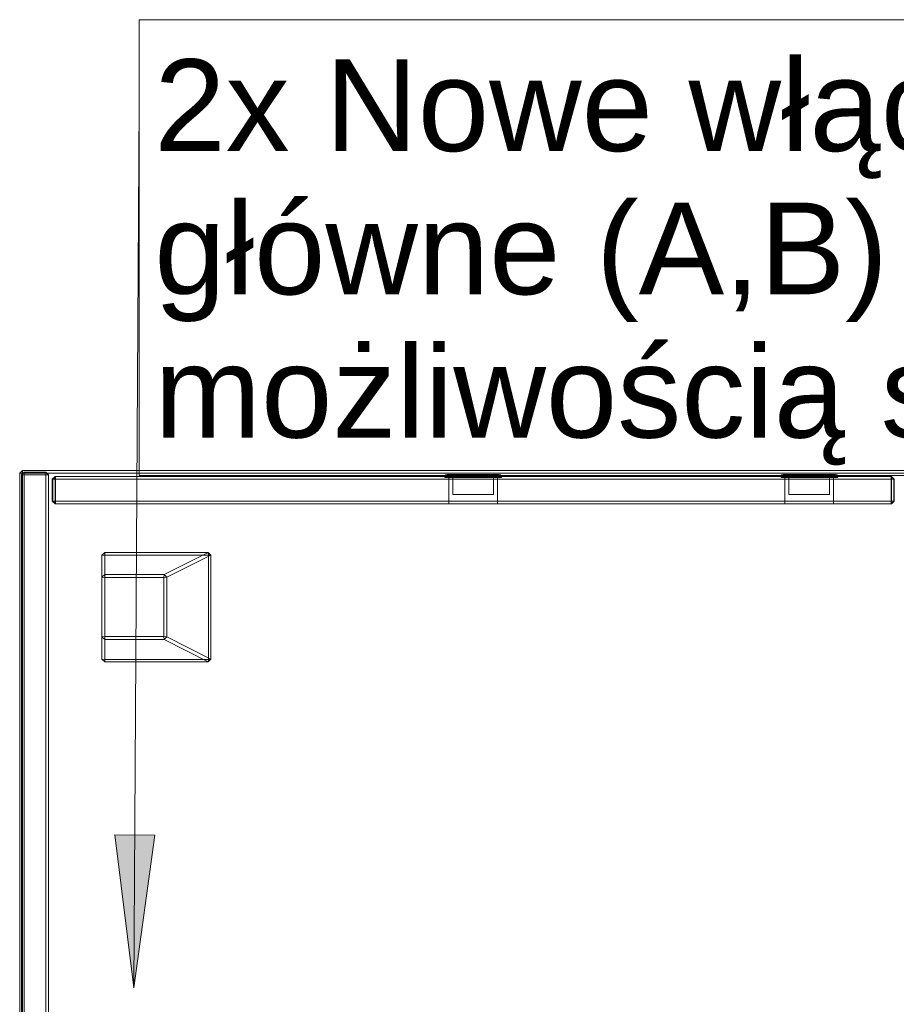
# Model space of a CAD drawing. Header units: centimetres. Extents: x -1109 to 217, y 2044 to 2913.
# Tile 14 of 36: x -670 to -619, y 2372 to 2430. Entities that reach past the tile are written whole.
import ezdxf

# ---------------------------------------------------------------- set-up
doc = ezdxf.new("R2010")
doc.units = ezdxf.units.CM
for name, color, linetype, lineweight in [('Modele ogólne-1', 9, 'Continuous', 18), ('Notatki tekstowe', 130, 'Continuous', 9), ('Notatki tekstowe-1', 7, 'Continuous', 9)]:
    doc.layers.add(name, color=color, linetype=linetype, lineweight=lineweight)
doc.styles.add('Arial', font='arial.ttf', dxfattribs={"height": 5.4})

# ---------------------------------------------------------------- blocks, each defined once
blk = doc.blocks.new('regał_VOX_concept - regał_VOX_concept-886835-Wytyczne elektryczne')
at = {"layer": 'Modele ogólne-1'}
for p, q in [((49.9, 26.655), (49.9, -27.925)), ((49.9, -9.919), (49.9, 26.655)), ((49.9, 26.655), (49.9, -27.925)), ((50.06, 26.655), (50.06, -27.925)), ((50.06, -27.925), (50.06, 26.655)), ((51.34, -27.925), (51.34, 26.655)), ((51.34, -27.925), (51.34, 26.655)), ((51.44, 26.655), (51.44, -28.025)), ((51.44, -28.025), (51.44, 26.655)), ((51.44, -28.025), (51.44, 26.655)), ((51.44, 26.655), (51.44, -28.025)), ((51.5, -27.925), (51.5, 26.655)), ((51.5, -27.925), (51.5, 26.655)), ((51.6, 26.655), (51.6, -28.025)), ((51.6, -28.025), (51.6, 26.655)), ((51.6, 26.655), (51.6, -28.025)), ((51.6, 26.655), (51.6, -28.025)), ((51.5, 8.65), (51.5, -27.925)), ((49.9, -9.919), (49.9, -27.925)), ((40.344, -17.074), (40.506, -16.914)), ((40.506, -16.914), (40.344, -17.074)), ((40.481, -17.061), (40.344, -17.074)), ((40.344, -17.074), (40.481, -17.061)), ((42.932, -18.397), (40.344, -17.074)), ((40.344, -23.195), (40.344, -17.074)), ((42.932, -18.397), (40.344, -17.074)), ((40.344, -17.074), (40.344, -23.195)), ((40.481, -17.061), (40.506, -16.914)), ((40.506, -16.914), (40.481, -17.061)), ((46.596, -17.061), (40.481, -17.061)), ((40.481, -23.208), (40.481, -17.061)), ((40.481, -23.208), (40.481, -17.061)), ((40.481, -17.061), (46.596, -17.061)), ((43.094, -18.236), (40.506, -16.914)), ((40.506, -16.914), (46.596, -16.914)), ((46.596, -16.914), (40.506, -16.914)), ((43.094, -18.236), (40.506, -16.914)), ((46.596, -17.061), (46.596, -16.914)), ((46.596, -16.914), (46.756, -17.074)), ((46.756, -17.074), (46.596, -16.914)), ((46.596, -18.236), (46.596, -16.914)), ((46.596, -16.914), (46.596, -17.061)), ((46.596, -18.236), (46.596, -16.914)), ((46.596, -17.061), (46.756, -17.074)), ((46.756, -17.074), (46.596, -17.061)), ((46.596, -17.061), (46.596, -23.208)), ((46.596, -23.208), (46.596, -17.061)), ((46.756, -18.397), (46.756, -17.074)), ((46.756, -17.074), (46.756, -23.195)), ((46.756, -23.195), (46.756, -17.074)), ((46.756, -18.397), (46.756, -17.074)), ((43.094, -18.236), (42.932, -18.397)), ((43.094, -18.236), (42.932, -18.397)), ((42.932, -18.397), (43.116, -18.409)), ((42.932, -18.397), (42.932, -21.9)), ((42.932, -18.397), (43.116, -18.409)), ((42.932, -18.397), (42.932, -21.9)), ((43.094, -18.236), (43.116, -18.409)), ((46.596, -18.236), (43.094, -18.236)), ((43.094, -18.236), (43.116, -18.409)), ((46.596, -18.236), (43.094, -18.236)), ((43.116, -18.409), (43.116, -21.889)), ((43.116, -18.409), (46.596, -18.409)), ((46.596, -18.409), (43.116, -18.409)), ((43.116, -18.409), (43.116, -21.889)), ((46.596, -18.236), (46.596, -18.409)), ((46.596, -18.236), (46.756, -18.397)), ((46.756, -18.397), (46.596, -18.236)), ((46.596, -18.236), (46.596, -18.409)), ((46.596, -18.409), (46.756, -18.397)), ((46.756, -18.397), (46.596, -18.409)), ((46.596, -21.889), (46.596, -18.409)), ((46.596, -18.409), (46.596, -21.889)), ((46.756, -21.9), (46.756, -18.397)), ((46.756, -21.9), (46.756, -18.397)), ((42.932, -21.9), (40.344, -23.195)), ((42.932, -21.9), (40.344, -23.195)), ((42.932, -21.9), (43.116, -21.889)), ((42.932, -21.9), (43.116, -21.889)), ((42.932, -21.9), (43.094, -22.06)), ((42.932, -21.9), (43.094, -22.06)), ((43.094, -22.06), (43.116, -21.889)), ((43.094, -22.06), (43.116, -21.889)), ((43.116, -21.889), (46.596, -21.889)), ((46.596, -21.889), (43.116, -21.889)), ((46.756, -21.9), (46.596, -21.889)), ((46.596, -21.889), (46.596, -22.06)), ((46.596, -22.06), (46.596, -21.889)), ((46.756, -21.9), (46.596, -21.889)), ((46.756, -21.9), (46.596, -22.06)), ((46.756, -21.9), (46.596, -22.06)), ((46.756, -23.195), (46.756, -21.9)), ((46.756, -21.9), (46.756, -23.195)), ((43.094, -22.06), (40.506, -23.356)), ((43.094, -22.06), (40.506, -23.356)), ((43.094, -22.06), (46.596, -22.06)), ((43.094, -22.06), (46.596, -22.06)), ((46.596, -23.356), (46.596, -22.06)), ((46.596, -22.06), (46.596, -23.356)), ((40.481, -23.208), (40.344, -23.195)), ((40.506, -23.356), (40.344, -23.195)), ((40.344, -23.195), (40.506, -23.356)), ((40.344, -23.195), (40.481, -23.208)), ((40.481, -23.208), (40.506, -23.356)), ((40.506, -23.356), (40.481, -23.208)), ((46.596, -23.208), (40.481, -23.208)), ((40.481, -23.208), (46.596, -23.208)), ((46.596, -23.356), (40.506, -23.356)), ((40.506, -23.356), (46.596, -23.356)), ((46.596, -23.208), (46.756, -23.195)), ((46.756, -23.195), (46.596, -23.356)), ((46.756, -23.195), (46.596, -23.356)), ((46.756, -23.195), (46.596, -23.208)), ((46.596, -23.208), (46.596, -23.356)), ((46.596, -23.356), (46.596, -23.208)), ((0.282, -26.223), (0.122, -26.383)), ((0.282, -26.223), (0.122, -26.383)), ((0.281, -26.223), (0.122, -26.383)), ((0.281, -26.223), (0.122, -26.383)), ((0.281, -26.223), (0.122, -26.383)), ((0.281, -26.223), (0.122, -26.383)), ((0.122, -26.383), (0.282, -26.223)), ((0.281, -26.223), (0.122, -26.383)), ((0.175, -26.33), (0.122, -26.383)), ((0.122, -26.383), (0.122, -27.663)), ((0.122, -26.383), (0.282, -26.383)), ((0.122, -27.663), (0.122, -26.383)), ((0.122, -26.81), (0.122, -26.383)), ((0.122, -26.383), (0.282, -26.383)), ((0.15, -26.383), (0.31, -26.223)), ((0.15, -26.383), (0.31, -26.223)), ((0.15, -26.383), (0.31, -26.223)), ((0.15, -26.383), (0.31, -26.223)), ((0.15, -26.383), (0.31, -26.223)), ((0.31, -26.223), (0.15, -26.383)), ((0.15, -26.383), (0.31, -26.223)), ((0.31, -26.223), (0.15, -26.383)), ((0.31, -26.383), (0.15, -26.383)), ((0.15, -26.383), (0.15, -27.663)), ((0.15, -26.383), (0.31, -26.383)), ((0.15, -26.383), (0.15, -27.663)), ((0.15, -27.663), (0.15, -26.383)), ((0.15, -27.663), (0.15, -26.383)), ((0.31, -26.383), (0.15, -26.383)), ((0.15, -26.383), (0.15, -27.663)), ((0.15, -26.383), (0.31, -26.383)), ((0.15, -26.383), (0.15, -27.663)), ((0.15, -27.663), (0.15, -26.383)), ((0.15, -27.663), (0.15, -26.383)), ((0.15, -26.383), (0.31, -26.383)), ((0.31, -26.383), (0.15, -26.383)), ((0.15, -26.383), (0.31, -26.383)), ((0.31, -26.383), (0.15, -26.383)), ((0.282, -26.223), (0.175, -26.33)), ((0.281, -26.223), (0.281, -26.223)), ((0.281, -26.223), (0.281, -26.223)), ((4.056, -26.223), (0.282, -26.223)), ((0.282, -26.223), (0.282, -26.383)), ((4.056, -26.223), (0.282, -26.223)), ((2.786, -26.223), (0.282, -26.223)), ((0.282, -26.223), (0.282, -26.383)), ((4.055, -26.383), (0.282, -26.383)), ((0.282, -26.383), (0.282, -27.663)), ((4.055, -26.383), (0.282, -26.383)), ((0.282, -27.663), (0.282, -26.383)), ((23.899, -26.223), (0.31, -26.223)), ((23.902, -26.223), (0.31, -26.223)), ((0.31, -26.383), (0.31, -26.223)), ((0.31, -26.223), (0.31, -26.383)), ((23.899, -26.223), (0.31, -26.223)), ((23.902, -26.223), (0.31, -26.223)), ((23.899, -26.223), (0.31, -26.223)), ((23.902, -26.223), (0.31, -26.223)), ((0.31, -26.383), (0.31, -26.223)), ((0.31, -26.223), (0.31, -26.383)), ((23.899, -26.223), (0.31, -26.223)), ((23.902, -26.223), (0.31, -26.223)), ((0.31, -26.223), (0.31, -26.383)), ((0.31, -26.383), (0.31, -26.223)), ((0.31, -26.223), (0.31, -26.383)), ((0.31, -26.383), (0.31, -26.223)), ((23.9, -26.383), (0.31, -26.383)), ((23.9, -26.383), (0.31, -26.383)), ((0.31, -26.383), (0.31, -27.663)), ((0.31, -26.383), (0.31, -27.663)), ((23.9, -26.383), (0.31, -26.383)), ((23.9, -26.383), (0.31, -26.383)), ((0.31, -26.383), (0.31, -27.663)), ((0.31, -27.663), (0.31, -26.383)), ((23.9, -26.383), (0.31, -26.383)), ((23.9, -26.383), (0.31, -26.383)), ((0.31, -26.383), (0.31, -27.663)), ((0.31, -26.383), (0.31, -27.663)), ((23.9, -26.383), (0.31, -26.383)), ((23.9, -26.383), (0.31, -26.383)), ((0.31, -26.383), (0.31, -27.663)), ((0.31, -27.663), (0.31, -26.383)), ((4.045, -26.223), (2.786, -26.223)), ((3.84, -26.223), (3.692, -26.223)), ((3.692, -26.223), (3.762, -26.223)), ((3.692, -26.223), (3.84, -26.223)), ((3.692, -26.223), (3.762, -26.223)), ((3.692, -27.023), (3.692, -26.223)), ((3.762, -26.223), (4.04, -26.223)), ((4.04, -26.223), (3.762, -26.223)), ((3.84, -26.223), (4.184, -26.223)), ((4.184, -26.223), (3.84, -26.223)), ((4.483, -26.223), (4.04, -26.223)), ((4.04, -26.223), (4.483, -26.223)), ((4.341, -26.223), (4.045, -26.223)), ((4.555, -26.383), (4.055, -26.383)), ((4.055, -26.383), (4.555, -26.383)), ((4.556, -26.223), (4.056, -26.223)), ((4.556, -26.223), (4.056, -26.223)), ((4.671, -26.223), (4.184, -26.223)), ((4.671, -26.223), (4.184, -26.223)), ((4.341, -26.223), (4.507, -26.223)), ((5.024, -26.223), (4.483, -26.223)), ((5.024, -26.223), (4.483, -26.223)), ((4.869, -26.223), (4.507, -26.223)), ((5.055, -26.383), (4.555, -26.383)), ((5.055, -26.383), (4.555, -26.383)), ((5.056, -26.223), (4.556, -26.223)), ((5.056, -26.223), (4.556, -26.223)), ((5.228, -26.223), (4.671, -26.223)), ((5.228, -26.223), (4.671, -26.223)), ((5.034, -26.223), (4.869, -26.223)), ((5.58, -26.223), (5.024, -26.223)), ((5.024, -26.223), (5.58, -26.223)), ((5.199, -26.223), (5.034, -26.223)), ((5.055, -26.383), (5.555, -26.383)), ((5.055, -26.383), (5.555, -26.383)), ((5.056, -26.223), (5.556, -26.223)), ((5.056, -26.223), (5.556, -26.223)), ((5.572, -26.223), (5.199, -26.223)), ((5.228, -26.223), (5.769, -26.223)), ((5.228, -26.223), (5.769, -26.223)), ((5.555, -26.383), (6.055, -26.383)), ((5.555, -26.383), (6.055, -26.383)), ((5.556, -26.223), (6.056, -26.223)), ((5.556, -26.223), (6.056, -26.223)), ((5.737, -26.223), (5.572, -26.223)), ((5.58, -26.223), (6.068, -26.223)), ((5.58, -26.223), (6.068, -26.223)), ((6.063, -26.223), (5.737, -26.223)), ((5.769, -26.223), (6.212, -26.223)), ((6.212, -26.223), (5.769, -26.223)), ((6.055, -26.383), (49.519, -26.383)), ((6.055, -26.383), (49.519, -26.383)), ((6.056, -26.223), (49.519, -26.223)), ((6.056, -26.223), (49.519, -26.223)), ((6.063, -26.223), (20.522, -26.223)), ((6.412, -26.223), (6.068, -26.223)), ((6.068, -26.223), (6.412, -26.223)), ((6.49, -26.223), (6.212, -26.223)), ((6.49, -26.223), (6.212, -26.223)), ((6.412, -26.223), (6.56, -26.223)), ((6.56, -26.223), (6.412, -26.223)), ((6.56, -26.223), (6.49, -26.223)), ((6.56, -26.223), (6.49, -26.223)), ((6.56, -27.023), (6.56, -26.223)), ((49.519, -26.223), (20.522, -26.223)), ((23.536, -26.223), (23.466, -26.223)), ((23.466, -26.223), (23.614, -26.223)), ((23.536, -26.223), (23.466, -26.223)), ((23.466, -26.223), (23.614, -26.223)), ((23.536, -26.223), (23.466, -26.223)), ((23.466, -26.223), (23.614, -26.223)), ((23.536, -26.223), (23.466, -26.223)), ((23.466, -26.223), (23.614, -26.223)), ((23.466, -26.223), (23.466, -27.023)), ((23.466, -26.223), (23.466, -27.023)), ((23.536, -26.223), (23.814, -26.223)), ((23.536, -26.223), (23.814, -26.223)), ((23.536, -26.223), (23.814, -26.223)), ((23.536, -26.223), (23.814, -26.223)), ((23.614, -26.223), (23.958, -26.223)), ((23.958, -26.223), (23.614, -26.223)), ((23.614, -26.223), (23.958, -26.223)), ((23.958, -26.223), (23.614, -26.223)), ((24.257, -26.223), (23.814, -26.223)), ((23.814, -26.223), (24.257, -26.223)), ((24.257, -26.223), (23.814, -26.223)), ((23.814, -26.223), (24.257, -26.223)), ((24.399, -26.223), (23.899, -26.223)), ((24.399, -26.223), (23.899, -26.223)), ((24.399, -26.223), (23.899, -26.223)), ((24.399, -26.223), (23.899, -26.223)), ((24.4, -26.383), (23.9, -26.383)), ((24.4, -26.383), (23.9, -26.383)), ((24.4, -26.383), (23.9, -26.383)), ((23.9, -26.383), (24.4, -26.383)), ((24.4, -26.383), (23.9, -26.383)), ((24.4, -26.383), (23.9, -26.383)), ((24.4, -26.383), (23.9, -26.383)), ((23.9, -26.383), (24.4, -26.383)), ((24.402, -26.223), (23.902, -26.223)), ((24.402, -26.223), (23.902, -26.223)), ((24.402, -26.223), (23.902, -26.223)), ((24.402, -26.223), (23.902, -26.223)), ((24.445, -26.223), (23.958, -26.223)), ((24.445, -26.223), (23.958, -26.223)), ((24.445, -26.223), (23.958, -26.223)), ((24.445, -26.223), (23.958, -26.223)), ((24.798, -26.223), (24.257, -26.223)), ((24.798, -26.223), (24.257, -26.223)), ((24.798, -26.223), (24.257, -26.223)), ((24.798, -26.223), (24.257, -26.223)), ((24.899, -26.223), (24.399, -26.223)), ((24.399, -26.223), (24.899, -26.223)), ((24.899, -26.223), (24.399, -26.223)), ((24.399, -26.223), (24.899, -26.223)), ((24.9, -26.383), (24.4, -26.383)), ((24.9, -26.383), (24.4, -26.383)), ((24.9, -26.383), (24.4, -26.383)), ((24.4, -26.383), (24.9, -26.383)), ((24.9, -26.383), (24.4, -26.383)), ((24.9, -26.383), (24.4, -26.383)), ((24.9, -26.383), (24.4, -26.383)), ((24.4, -26.383), (24.9, -26.383)), ((24.905, -26.223), (24.402, -26.223)), ((24.905, -26.223), (24.402, -26.223)), ((24.905, -26.223), (24.402, -26.223)), ((24.905, -26.223), (24.402, -26.223)), ((25.002, -26.223), (24.445, -26.223)), ((25.002, -26.223), (24.445, -26.223)), ((25.002, -26.223), (24.445, -26.223)), ((25.002, -26.223), (24.445, -26.223)), ((24.798, -26.223), (25.355, -26.223)), ((24.798, -26.223), (25.355, -26.223)), ((24.798, -26.223), (25.355, -26.223)), ((24.798, -26.223), (25.355, -26.223)), ((24.899, -26.223), (25.4, -26.223)), ((24.899, -26.223), (25.4, -26.223)), ((24.899, -26.223), (25.4, -26.223)), ((24.899, -26.223), (25.4, -26.223)), ((24.9, -26.383), (25.4, -26.383)), ((24.9, -26.383), (25.4, -26.383)), ((25.4, -26.383), (24.9, -26.383)), ((25.4, -26.383), (24.9, -26.383)), ((24.9, -26.383), (25.4, -26.383)), ((24.9, -26.383), (25.4, -26.383)), ((25.4, -26.383), (24.9, -26.383)), ((25.4, -26.383), (24.9, -26.383)), ((24.905, -26.223), (25.406, -26.223)), ((25.406, -26.223), (24.905, -26.223)), ((24.905, -26.223), (25.406, -26.223)), ((25.406, -26.223), (24.905, -26.223)), ((25.002, -26.223), (25.543, -26.223)), ((25.002, -26.223), (25.543, -26.223)), ((25.002, -26.223), (25.543, -26.223)), ((25.002, -26.223), (25.543, -26.223)), ((25.355, -26.223), (25.842, -26.223)), ((25.355, -26.223), (25.842, -26.223)), ((25.355, -26.223), (25.842, -26.223)), ((25.355, -26.223), (25.842, -26.223)), ((25.4, -26.223), (25.9, -26.223)), ((25.4, -26.223), (25.9, -26.223)), ((25.4, -26.223), (25.9, -26.223)), ((25.4, -26.223), (25.9, -26.223)), ((25.4, -26.383), (25.9, -26.383)), ((25.4, -26.383), (25.9, -26.383)), ((25.4, -26.383), (25.9, -26.383)), ((25.4, -26.383), (25.9, -26.383)), ((25.4, -26.383), (25.9, -26.383)), ((25.4, -26.383), (25.9, -26.383)), ((25.4, -26.383), (25.9, -26.383)), ((25.4, -26.383), (25.9, -26.383)), ((25.406, -26.223), (25.903, -26.223)), ((25.406, -26.223), (25.903, -26.223)), ((25.406, -26.223), (25.903, -26.223)), ((25.406, -26.223), (25.903, -26.223)), ((25.543, -26.223), (25.986, -26.223)), ((25.986, -26.223), (25.543, -26.223)), ((25.543, -26.223), (25.986, -26.223)), ((25.986, -26.223), (25.543, -26.223)), ((26.186, -26.223), (25.842, -26.223)), ((25.842, -26.223), (26.186, -26.223)), ((26.186, -26.223), (25.842, -26.223)), ((25.842, -26.223), (26.186, -26.223)), ((25.9, -26.223), (49.49, -26.223)), ((25.9, -26.223), (49.49, -26.223)), ((25.9, -26.223), (49.49, -26.223)), ((25.9, -26.223), (49.49, -26.223)), ((25.9, -26.383), (49.49, -26.383)), ((25.9, -26.383), (49.49, -26.383)), ((25.9, -26.383), (49.49, -26.383)), ((25.9, -26.383), (49.49, -26.383)), ((25.9, -26.383), (49.49, -26.383)), ((25.9, -26.383), (49.49, -26.383)), ((25.9, -26.383), (49.49, -26.383)), ((25.9, -26.383), (49.49, -26.383)), ((25.903, -26.223), (49.49, -26.223)), ((25.903, -26.223), (49.49, -26.223)), ((25.903, -26.223), (49.49, -26.223)), ((25.903, -26.223), (49.49, -26.223)), ((26.264, -26.223), (25.986, -26.223)), ((26.264, -26.223), (25.986, -26.223)), ((26.264, -26.223), (25.986, -26.223)), ((26.264, -26.223), (25.986, -26.223)), ((26.334, -26.223), (26.186, -26.223)), ((26.334, -26.223), (26.186, -26.223)), ((26.334, -26.223), (26.186, -26.223)), ((26.334, -26.223), (26.186, -26.223)), ((26.264, -26.223), (26.334, -26.223)), ((26.264, -26.223), (26.334, -26.223)), ((26.264, -26.223), (26.334, -26.223)), ((26.264, -26.223), (26.334, -26.223)), ((26.334, -26.223), (26.334, -27.023)), ((26.334, -26.223), (26.334, -27.023)), ((49.49, -26.383), (49.49, -26.223)), ((49.49, -26.223), (49.65, -26.383)), ((49.49, -26.223), (49.49, -26.383)), ((49.65, -26.383), (49.49, -26.223)), ((49.49, -26.383), (49.49, -26.223)), ((49.49, -26.223), (49.65, -26.383)), ((49.49, -26.223), (49.49, -26.383)), ((49.65, -26.383), (49.49, -26.223)), ((49.49, -26.383), (49.49, -26.223)), ((49.49, -26.223), (49.65, -26.383)), ((49.65, -26.383), (49.49, -26.223)), ((49.49, -26.223), (49.49, -26.383)), ((49.49, -26.383), (49.49, -26.223)), ((49.49, -26.223), (49.65, -26.383)), ((49.65, -26.383), (49.49, -26.223)), ((49.49, -26.223), (49.49, -26.383)), ((49.49, -27.663), (49.49, -26.383)), ((49.65, -26.383), (49.49, -26.383)), ((49.49, -27.663), (49.49, -26.383)), ((49.49, -26.383), (49.65, -26.383)), ((49.49, -26.383), (49.49, -27.663)), ((49.49, -26.383), (49.49, -27.663)), ((49.49, -27.663), (49.49, -26.383)), ((49.65, -26.383), (49.49, -26.383)), ((49.49, -27.663), (49.49, -26.383)), ((49.49, -26.383), (49.65, -26.383)), ((49.49, -26.383), (49.49, -27.663)), ((49.49, -26.383), (49.49, -27.663)), ((49.49, -26.383), (49.65, -26.383)), ((49.65, -26.383), (49.49, -26.383)), ((49.49, -26.383), (49.65, -26.383)), ((49.65, -26.383), (49.49, -26.383)), ((49.572, -26.277), (49.519, -26.223)), ((49.519, -26.383), (49.519, -26.223)), ((49.679, -26.383), (49.519, -26.223)), ((49.519, -26.223), (49.519, -26.383)), ((49.519, -26.223), (49.679, -26.383)), ((49.519, -26.383), (49.519, -27.663)), ((49.519, -26.383), (49.679, -26.383)), ((49.519, -26.383), (49.519, -27.663)), ((49.519, -26.383), (49.679, -26.383)), ((49.679, -26.383), (49.572, -26.277)), ((49.65, -27.663), (49.65, -26.383)), ((49.65, -27.663), (49.65, -26.383)), ((49.65, -26.383), (49.65, -27.663)), ((49.65, -27.663), (49.65, -26.383)), ((49.65, -27.663), (49.65, -26.383)), ((49.65, -27.663), (49.65, -26.383)), ((49.65, -26.383), (49.65, -27.663)), ((49.65, -27.663), (49.65, -26.383)), ((49.679, -26.383), (49.679, -27.663)), ((49.679, -26.81), (49.679, -26.383)), ((49.679, -27.663), (49.679, -26.383)), ((0.122, -26.81), (0.122, -27.663)), ((3.692, -27.023), (3.692, -27.823)), ((3.923, -26.762), (3.946, -26.762)), ((3.923, -26.762), (3.946, -26.762)), ((3.923, -26.762), (3.923, -27.749)), ((3.946, -26.762), (4.014, -26.762)), ((4.014, -26.762), (3.946, -26.762)), ((4.014, -26.762), (4.125, -26.762)), ((4.125, -26.762), (4.014, -26.762)), ((4.125, -26.762), (4.274, -26.762)), ((4.274, -26.762), (4.125, -26.762)), ((4.274, -26.762), (4.455, -26.762)), ((4.455, -26.762), (4.274, -26.762)), ((4.455, -26.762), (4.662, -26.762)), ((4.662, -26.762), (4.455, -26.762)), ((4.662, -26.762), (4.887, -26.762)), ((4.887, -26.762), (4.662, -26.762)), ((4.887, -26.762), (5.12, -26.762)), ((5.12, -26.762), (4.887, -26.762)), ((5.12, -26.762), (5.354, -26.762)), ((5.354, -26.762), (5.12, -26.762)), ((5.354, -26.762), (5.578, -26.762)), ((5.578, -26.762), (5.354, -26.762)), ((5.578, -26.762), (5.785, -26.762)), ((5.785, -26.762), (5.578, -26.762)), ((5.785, -26.762), (5.967, -26.762)), ((5.967, -26.762), (5.785, -26.762)), ((5.967, -26.762), (6.116, -26.762)), ((6.116, -26.762), (5.967, -26.762)), ((6.116, -26.762), (6.226, -26.762)), ((6.226, -26.762), (6.116, -26.762)), ((6.226, -26.762), (6.295, -26.762)), ((6.295, -26.762), (6.226, -26.762)), ((6.295, -26.762), (6.318, -26.762)), ((6.318, -26.762), (6.295, -26.762)), ((6.318, -26.762), (6.318, -27.749)), ((6.56, -27.023), (6.56, -27.823)), ((23.466, -27.023), (23.466, -27.823)), ((23.466, -27.023), (23.466, -27.823)), ((23.736, -26.762), (23.713, -26.762)), ((23.713, -26.762), (23.736, -26.762)), ((23.736, -26.762), (23.713, -26.762)), ((23.713, -26.762), (23.736, -26.762)), ((23.713, -27.749), (23.713, -26.762)), ((23.713, -27.749), (23.713, -26.762)), ((23.804, -26.762), (23.736, -26.762)), ((23.736, -26.762), (23.804, -26.762)), ((23.804, -26.762), (23.736, -26.762)), ((23.736, -26.762), (23.804, -26.762)), ((23.915, -26.762), (23.804, -26.762)), ((23.804, -26.762), (23.915, -26.762)), ((23.915, -26.762), (23.804, -26.762)), ((23.804, -26.762), (23.915, -26.762)), ((24.064, -26.762), (23.915, -26.762)), ((23.915, -26.762), (24.064, -26.762)), ((24.064, -26.762), (23.915, -26.762)), ((23.915, -26.762), (24.064, -26.762)), ((24.245, -26.762), (24.064, -26.762)), ((24.064, -26.762), (24.245, -26.762)), ((24.245, -26.762), (24.064, -26.762)), ((24.064, -26.762), (24.245, -26.762)), ((24.452, -26.762), (24.245, -26.762)), ((24.245, -26.762), (24.452, -26.762)), ((24.452, -26.762), (24.245, -26.762)), ((24.245, -26.762), (24.452, -26.762)), ((24.677, -26.762), (24.452, -26.762)), ((24.452, -26.762), (24.677, -26.762)), ((24.677, -26.762), (24.452, -26.762)), ((24.452, -26.762), (24.677, -26.762)), ((24.677, -26.762), (24.91, -26.762)), ((24.677, -26.762), (24.91, -26.762)), ((24.677, -26.762), (24.91, -26.762)), ((24.677, -26.762), (24.91, -26.762)), ((24.91, -26.762), (25.144, -26.762)), ((24.91, -26.762), (25.144, -26.762)), ((24.91, -26.762), (25.144, -26.762)), ((24.91, -26.762), (25.144, -26.762)), ((25.144, -26.762), (25.369, -26.762)), ((25.369, -26.762), (25.144, -26.762)), ((25.144, -26.762), (25.369, -26.762)), ((25.369, -26.762), (25.144, -26.762)), ((25.369, -26.762), (25.576, -26.762)), ((25.576, -26.762), (25.369, -26.762)), ((25.369, -26.762), (25.576, -26.762)), ((25.576, -26.762), (25.369, -26.762)), ((25.576, -26.762), (25.757, -26.762)), ((25.757, -26.762), (25.576, -26.762)), ((25.576, -26.762), (25.757, -26.762)), ((25.757, -26.762), (25.576, -26.762)), ((25.757, -26.762), (25.906, -26.762)), ((25.906, -26.762), (25.757, -26.762)), ((25.757, -26.762), (25.906, -26.762)), ((25.906, -26.762), (25.757, -26.762)), ((25.906, -26.762), (26.017, -26.762)), ((26.017, -26.762), (25.906, -26.762)), ((25.906, -26.762), (26.017, -26.762)), ((26.017, -26.762), (25.906, -26.762)), ((26.017, -26.762), (26.085, -26.762)), ((26.085, -26.762), (26.017, -26.762)), ((26.017, -26.762), (26.085, -26.762)), ((26.085, -26.762), (26.017, -26.762)), ((26.085, -26.762), (26.108, -26.762)), ((26.108, -26.762), (26.085, -26.762)), ((26.085, -26.762), (26.108, -26.762)), ((26.108, -26.762), (26.085, -26.762)), ((26.108, -27.749), (26.108, -26.762)), ((26.108, -27.749), (26.108, -26.762)), ((26.334, -27.023), (26.334, -27.823)), ((26.334, -27.023), (26.334, -27.823)), ((49.679, -27.663), (49.679, -26.81)), ((0.122, -27.663), (0.282, -27.663)), ((0.122, -27.663), (0.228, -27.77)), ((0.282, -27.823), (0.122, -27.663)), ((0.282, -27.663), (0.122, -27.663)), ((0.122, -27.663), (0.282, -27.823)), ((0.281, -27.823), (0.122, -27.663)), ((0.281, -27.823), (0.122, -27.663)), ((0.281, -27.823), (0.122, -27.663)), ((0.281, -27.823), (0.122, -27.663)), ((0.122, -27.663), (0.282, -27.823)), ((0.281, -27.823), (0.122, -27.663)), ((0.31, -27.663), (0.15, -27.663)), ((0.15, -27.663), (0.31, -27.823)), ((0.15, -27.663), (0.31, -27.823)), ((0.15, -27.663), (0.31, -27.663)), ((0.31, -27.663), (0.15, -27.663)), ((0.15, -27.663), (0.31, -27.823)), ((0.15, -27.663), (0.31, -27.823)), ((0.15, -27.663), (0.31, -27.663)), ((0.31, -27.823), (0.15, -27.663)), ((0.15, -27.663), (0.31, -27.663)), ((0.31, -27.663), (0.15, -27.663)), ((0.15, -27.663), (0.31, -27.823)), ((0.31, -27.823), (0.15, -27.663)), ((0.15, -27.663), (0.31, -27.663)), ((0.31, -27.663), (0.15, -27.663)), ((0.15, -27.663), (0.31, -27.823)), ((0.228, -27.77), (0.282, -27.823)), ((4.055, -27.663), (0.282, -27.663)), ((0.282, -27.823), (0.282, -27.663)), ((4.055, -27.663), (0.282, -27.663)), ((0.282, -27.663), (0.282, -27.823)), ((23.9, -27.663), (0.31, -27.663)), ((23.9, -27.663), (0.31, -27.663)), ((0.31, -27.663), (0.31, -27.823)), ((0.31, -27.823), (0.31, -27.663)), ((23.9, -27.663), (0.31, -27.663)), ((23.9, -27.663), (0.31, -27.663)), ((23.9, -27.663), (0.31, -27.663)), ((23.9, -27.663), (0.31, -27.663)), ((0.31, -27.663), (0.31, -27.823)), ((0.31, -27.823), (0.31, -27.663)), ((23.9, -27.663), (0.31, -27.663)), ((23.9, -27.663), (0.31, -27.663)), ((0.31, -27.823), (0.31, -27.663)), ((0.31, -27.663), (0.31, -27.823)), ((0.31, -27.823), (0.31, -27.663)), ((0.31, -27.663), (0.31, -27.823)), ((3.455, -27.772), (3.487, -27.772)), ((3.455, -27.772), (3.487, -27.772)), ((3.455, -27.887), (3.455, -27.772)), ((3.487, -27.772), (3.581, -27.772)), ((3.581, -27.772), (3.487, -27.772)), ((3.581, -27.772), (3.735, -27.772)), ((3.735, -27.772), (3.581, -27.772)), ((3.735, -27.772), (3.942, -27.772)), ((3.942, -27.772), (3.735, -27.772)), ((3.923, -27.749), (3.923, -27.85)), ((3.942, -27.772), (4.195, -27.772)), ((4.195, -27.772), (3.942, -27.772)), ((4.555, -27.663), (4.055, -27.663)), ((4.055, -27.663), (4.555, -27.663)), ((4.195, -27.772), (4.483, -27.772)), ((4.483, -27.772), (4.195, -27.772)), ((4.483, -27.772), (4.795, -27.772)), ((4.795, -27.772), (4.483, -27.772)), ((5.055, -27.663), (4.555, -27.663)), ((5.055, -27.663), (4.555, -27.663)), ((4.795, -27.772), (5.12, -27.772)), ((5.12, -27.772), (4.795, -27.772)), ((5.555, -27.663), (5.055, -27.663)), ((5.055, -27.663), (5.555, -27.663)), ((5.12, -27.772), (5.445, -27.772)), ((5.445, -27.772), (5.12, -27.772)), ((5.445, -27.772), (5.758, -27.772)), ((5.758, -27.772), (5.445, -27.772)), ((5.555, -27.663), (6.055, -27.663)), ((5.555, -27.663), (6.055, -27.663)), ((5.758, -27.772), (6.046, -27.772)), ((6.046, -27.772), (5.758, -27.772)), ((6.046, -27.772), (6.298, -27.772)), ((6.298, -27.772), (6.046, -27.772)), ((6.055, -27.663), (49.519, -27.663)), ((6.055, -27.663), (49.519, -27.663)), ((6.298, -27.772), (6.505, -27.772)), ((6.505, -27.772), (6.298, -27.772)), ((6.318, -27.749), (6.318, -27.85)), ((6.505, -27.772), (6.659, -27.772)), ((6.659, -27.772), (6.505, -27.772)), ((6.659, -27.772), (6.754, -27.772)), ((6.754, -27.772), (6.659, -27.772)), ((6.754, -27.772), (6.786, -27.772)), ((6.786, -27.772), (6.754, -27.772)), ((6.786, -27.887), (6.786, -27.772)), ((23.277, -27.772), (23.245, -27.772)), ((23.245, -27.772), (23.277, -27.772)), ((23.277, -27.772), (23.245, -27.772)), ((23.245, -27.772), (23.277, -27.772)), ((23.245, -27.772), (23.245, -27.887)), ((23.245, -27.772), (23.245, -27.887)), ((23.372, -27.772), (23.277, -27.772)), ((23.277, -27.772), (23.372, -27.772)), ((23.372, -27.772), (23.277, -27.772)), ((23.277, -27.772), (23.372, -27.772)), ((23.526, -27.772), (23.372, -27.772)), ((23.372, -27.772), (23.526, -27.772)), ((23.526, -27.772), (23.372, -27.772)), ((23.372, -27.772), (23.526, -27.772)), ((23.733, -27.772), (23.526, -27.772)), ((23.526, -27.772), (23.733, -27.772)), ((23.733, -27.772), (23.526, -27.772)), ((23.526, -27.772), (23.733, -27.772)), ((23.713, -27.749), (23.713, -27.85)), ((23.713, -27.749), (23.713, -27.85)), ((23.985, -27.772), (23.733, -27.772)), ((23.733, -27.772), (23.985, -27.772)), ((23.985, -27.772), (23.733, -27.772)), ((23.733, -27.772), (23.985, -27.772)), ((24.4, -27.663), (23.9, -27.663)), ((24.4, -27.663), (23.9, -27.663)), ((24.4, -27.663), (23.9, -27.663)), ((23.9, -27.663), (24.4, -27.663)), ((24.4, -27.663), (23.9, -27.663)), ((24.4, -27.663), (23.9, -27.663)), ((24.4, -27.663), (23.9, -27.663)), ((23.9, -27.663), (24.4, -27.663)), ((24.273, -27.772), (23.985, -27.772)), ((23.985, -27.772), (24.273, -27.772)), ((24.273, -27.772), (23.985, -27.772)), ((23.985, -27.772), (24.273, -27.772)), ((24.586, -27.772), (24.273, -27.772)), ((24.273, -27.772), (24.586, -27.772)), ((24.586, -27.772), (24.273, -27.772)), ((24.273, -27.772), (24.586, -27.772)), ((24.9, -27.663), (24.4, -27.663)), ((24.9, -27.663), (24.4, -27.663)), ((24.9, -27.663), (24.4, -27.663)), ((24.4, -27.663), (24.9, -27.663)), ((24.9, -27.663), (24.4, -27.663)), ((24.9, -27.663), (24.4, -27.663)), ((24.9, -27.663), (24.4, -27.663)), ((24.4, -27.663), (24.9, -27.663)), ((24.586, -27.772), (24.91, -27.772)), ((24.586, -27.772), (24.91, -27.772)), ((24.586, -27.772), (24.91, -27.772)), ((24.586, -27.772), (24.91, -27.772)), ((25.4, -27.663), (24.9, -27.663)), ((25.4, -27.663), (24.9, -27.663)), ((25.4, -27.663), (24.9, -27.663)), ((25.4, -27.663), (24.9, -27.663)), ((25.4, -27.663), (24.9, -27.663)), ((25.4, -27.663), (24.9, -27.663)), ((25.4, -27.663), (24.9, -27.663)), ((25.4, -27.663), (24.9, -27.663)), ((24.91, -27.772), (25.235, -27.772)), ((24.91, -27.772), (25.235, -27.772)), ((24.91, -27.772), (25.235, -27.772)), ((24.91, -27.772), (25.235, -27.772)), ((25.235, -27.772), (25.548, -27.772)), ((25.548, -27.772), (25.235, -27.772)), ((25.235, -27.772), (25.548, -27.772)), ((25.548, -27.772), (25.235, -27.772)), ((25.4, -27.663), (25.9, -27.663)), ((25.4, -27.663), (25.9, -27.663)), ((25.4, -27.663), (25.9, -27.663)), ((25.4, -27.663), (25.9, -27.663)), ((25.4, -27.663), (25.9, -27.663)), ((25.4, -27.663), (25.9, -27.663)), ((25.4, -27.663), (25.9, -27.663)), ((25.4, -27.663), (25.9, -27.663)), ((25.548, -27.772), (25.836, -27.772)), ((25.836, -27.772), (25.548, -27.772)), ((25.548, -27.772), (25.836, -27.772)), ((25.836, -27.772), (25.548, -27.772)), ((25.836, -27.772), (26.088, -27.772)), ((26.088, -27.772), (25.836, -27.772)), ((25.836, -27.772), (26.088, -27.772)), ((26.088, -27.772), (25.836, -27.772)), ((25.9, -27.663), (49.49, -27.663)), ((25.9, -27.663), (49.49, -27.663)), ((25.9, -27.663), (49.49, -27.663)), ((25.9, -27.663), (49.49, -27.663)), ((25.9, -27.663), (49.49, -27.663)), ((25.9, -27.663), (49.49, -27.663)), ((25.9, -27.663), (49.49, -27.663)), ((25.9, -27.663), (49.49, -27.663)), ((26.088, -27.772), (26.295, -27.772)), ((26.295, -27.772), (26.088, -27.772)), ((26.088, -27.772), (26.295, -27.772)), ((26.295, -27.772), (26.088, -27.772)), ((26.108, -27.749), (26.108, -27.85)), ((26.108, -27.749), (26.108, -27.85)), ((26.295, -27.772), (26.449, -27.772)), ((26.449, -27.772), (26.295, -27.772)), ((26.295, -27.772), (26.449, -27.772)), ((26.449, -27.772), (26.295, -27.772)), ((26.449, -27.772), (26.544, -27.772)), ((26.544, -27.772), (26.449, -27.772)), ((26.449, -27.772), (26.544, -27.772)), ((26.544, -27.772), (26.449, -27.772)), ((26.544, -27.772), (26.576, -27.772)), ((26.576, -27.772), (26.544, -27.772)), ((26.544, -27.772), (26.576, -27.772)), ((26.576, -27.772), (26.544, -27.772)), ((26.576, -27.772), (26.576, -27.887)), ((26.576, -27.772), (26.576, -27.887)), ((49.65, -27.663), (49.49, -27.663)), ((49.49, -27.663), (49.49, -27.823)), ((49.49, -27.663), (49.65, -27.663)), ((49.49, -27.823), (49.65, -27.663)), ((49.49, -27.823), (49.49, -27.663)), ((49.65, -27.663), (49.49, -27.823)), ((49.65, -27.663), (49.49, -27.663)), ((49.49, -27.663), (49.49, -27.823)), ((49.49, -27.663), (49.65, -27.663)), ((49.49, -27.823), (49.65, -27.663)), ((49.49, -27.823), (49.49, -27.663)), ((49.65, -27.663), (49.49, -27.823)), ((49.49, -27.663), (49.65, -27.663)), ((49.49, -27.663), (49.49, -27.823)), ((49.65, -27.663), (49.49, -27.823)), ((49.49, -27.823), (49.65, -27.663)), ((49.49, -27.823), (49.49, -27.663)), ((49.65, -27.663), (49.49, -27.663)), ((49.49, -27.663), (49.65, -27.663)), ((49.49, -27.663), (49.49, -27.823)), ((49.65, -27.663), (49.49, -27.823)), ((49.49, -27.823), (49.65, -27.663)), ((49.49, -27.823), (49.49, -27.663)), ((49.65, -27.663), (49.49, -27.663)), ((49.519, -27.663), (49.679, -27.663)), ((49.519, -27.663), (49.519, -27.823)), ((49.679, -27.663), (49.519, -27.823)), ((49.519, -27.663), (49.519, -27.823)), ((49.519, -27.663), (49.679, -27.663)), ((49.519, -27.823), (49.679, -27.663)), ((49.519, -27.823), (49.625, -27.717)), ((49.625, -27.717), (49.679, -27.663)), ((51.44, -28.025), (-51.44, -28.025)), ((51.44, -28.025), (-51.44, -28.025)), ((51.44, -28.025), (-51.44, -28.025)), ((51.44, -28.025), (-51.44, -28.025)), ((51.44, -28.185), (-51.44, -28.185)), ((51.44, -28.185), (-51.44, -28.185)), ((51.44, -28.185), (-51.44, -28.185)), ((51.44, -28.185), (-51.44, -28.185)), ((0.281, -27.823), (0.281, -27.823)), ((0.281, -27.823), (0.281, -27.823)), ((4.056, -27.823), (0.282, -27.823)), ((4.056, -27.823), (0.282, -27.823)), ((1.539, -27.823), (0.282, -27.823)), ((23.899, -27.823), (0.31, -27.823)), ((23.902, -27.823), (0.31, -27.823)), ((23.899, -27.823), (0.31, -27.823)), ((23.902, -27.823), (0.31, -27.823)), ((23.899, -27.823), (0.31, -27.823)), ((23.902, -27.823), (0.31, -27.823)), ((23.899, -27.823), (0.31, -27.823)), ((23.902, -27.823), (0.31, -27.823)), ((4.045, -27.823), (1.539, -27.823)), ((3.455, -27.887), (3.507, -27.918)), ((3.586, -27.939), (3.507, -27.918)), ((3.68, -27.946), (3.586, -27.939)), ((3.773, -27.939), (3.68, -27.946)), ((3.707, -27.946), (3.68, -27.946)), ((3.68, -27.946), (3.707, -27.946)), ((3.692, -27.823), (3.84, -27.823)), ((3.692, -27.823), (3.762, -27.823)), ((3.692, -27.823), (3.84, -27.823)), ((3.692, -27.823), (3.762, -27.823)), ((3.707, -27.946), (3.789, -27.946)), ((3.789, -27.946), (3.707, -27.946)), ((4.04, -27.823), (3.762, -27.823)), ((3.762, -27.823), (4.04, -27.823)), ((3.852, -27.918), (3.773, -27.939)), ((3.789, -27.946), (3.922, -27.946)), ((3.922, -27.946), (3.789, -27.946)), ((3.84, -27.823), (4.184, -27.823)), ((4.184, -27.823), (3.84, -27.823)), ((3.905, -27.887), (3.852, -27.918)), ((3.923, -27.85), (3.905, -27.887)), ((3.922, -27.946), (4.102, -27.946)), ((4.102, -27.946), (3.922, -27.946)), ((4.04, -27.823), (4.483, -27.823)), ((4.483, -27.823), (4.04, -27.823)), ((4.212, -27.823), (4.045, -27.823)), ((4.556, -27.823), (4.056, -27.823)), ((4.556, -27.823), (4.056, -27.823)), ((4.102, -27.946), (4.32, -27.946)), ((4.32, -27.946), (4.102, -27.946)), ((4.671, -27.823), (4.184, -27.823)), ((4.671, -27.823), (4.184, -27.823)), ((4.212, -27.823), (4.507, -27.823)), ((4.32, -27.946), (4.569, -27.946)), ((4.569, -27.946), (4.32, -27.946)), ((4.483, -27.823), (5.024, -27.823)), ((5.024, -27.823), (4.483, -27.823)), ((4.507, -27.823), (4.672, -27.823)), ((5.056, -27.823), (4.556, -27.823)), ((4.556, -27.823), (5.056, -27.823)), ((4.569, -27.946), (4.839, -27.946)), ((4.839, -27.946), (4.569, -27.946)), ((4.671, -27.823), (5.228, -27.823)), ((4.671, -27.823), (5.228, -27.823)), ((4.672, -27.823), (5.034, -27.823)), ((4.839, -27.946), (5.12, -27.946)), ((5.12, -27.946), (4.839, -27.946)), ((5.58, -27.823), (5.024, -27.823)), ((5.58, -27.823), (5.024, -27.823)), ((5.034, -27.823), (5.199, -27.823)), ((5.056, -27.823), (5.556, -27.823)), ((5.056, -27.823), (5.556, -27.823)), ((5.12, -27.946), (5.401, -27.946)), ((5.401, -27.946), (5.12, -27.946)), ((5.199, -27.823), (5.572, -27.823)), ((5.228, -27.823), (5.769, -27.823)), ((5.228, -27.823), (5.769, -27.823)), ((5.401, -27.946), (5.672, -27.946)), ((5.672, -27.946), (5.401, -27.946)), ((5.556, -27.823), (6.056, -27.823)), ((5.556, -27.823), (6.056, -27.823)), ((5.737, -27.823), (5.572, -27.823)), ((6.068, -27.823), (5.58, -27.823)), ((5.58, -27.823), (6.068, -27.823)), ((5.672, -27.946), (5.921, -27.946)), ((5.921, -27.946), (5.672, -27.946)), ((5.737, -27.823), (6.063, -27.823)), ((5.769, -27.823), (6.212, -27.823)), ((6.212, -27.823), (5.769, -27.823)), ((5.921, -27.946), (6.139, -27.946)), ((6.139, -27.946), (5.921, -27.946)), ((6.056, -27.823), (49.519, -27.823)), ((6.056, -27.823), (49.519, -27.823)), ((6.063, -27.823), (20.522, -27.823)), ((6.068, -27.823), (6.412, -27.823)), ((6.412, -27.823), (6.068, -27.823)), ((6.139, -27.946), (6.318, -27.946)), ((6.318, -27.946), (6.139, -27.946)), ((6.49, -27.823), (6.212, -27.823)), ((6.49, -27.823), (6.212, -27.823)), ((6.318, -27.85), (6.336, -27.887)), ((6.318, -27.946), (6.451, -27.946)), ((6.451, -27.946), (6.318, -27.946)), ((6.336, -27.887), (6.389, -27.918)), ((6.389, -27.918), (6.468, -27.939)), ((6.56, -27.823), (6.412, -27.823)), ((6.56, -27.823), (6.412, -27.823)), ((6.451, -27.946), (6.533, -27.946)), ((6.533, -27.946), (6.451, -27.946)), ((6.468, -27.939), (6.561, -27.946)), ((6.56, -27.823), (6.49, -27.823)), ((6.56, -27.823), (6.49, -27.823)), ((6.533, -27.946), (6.561, -27.946)), ((6.561, -27.946), (6.533, -27.946)), ((6.561, -27.946), (6.654, -27.939)), ((6.654, -27.939), (6.733, -27.918)), ((6.786, -27.887), (6.733, -27.918)), ((20.522, -27.823), (49.519, -27.823)), ((23.245, -27.887), (23.298, -27.918)), ((23.245, -27.887), (23.298, -27.918)), ((23.377, -27.939), (23.298, -27.918)), ((23.377, -27.939), (23.298, -27.918)), ((23.47, -27.946), (23.377, -27.939)), ((23.47, -27.946), (23.377, -27.939)), ((23.466, -27.823), (23.536, -27.823)), ((23.466, -27.823), (23.614, -27.823)), ((23.466, -27.823), (23.536, -27.823)), ((23.466, -27.823), (23.614, -27.823)), ((23.466, -27.823), (23.536, -27.823)), ((23.466, -27.823), (23.614, -27.823)), ((23.466, -27.823), (23.536, -27.823)), ((23.466, -27.823), (23.614, -27.823)), ((23.563, -27.939), (23.47, -27.946)), ((23.563, -27.939), (23.47, -27.946)), ((23.497, -27.946), (23.47, -27.946)), ((23.47, -27.946), (23.497, -27.946)), ((23.497, -27.946), (23.47, -27.946)), ((23.47, -27.946), (23.497, -27.946)), ((23.579, -27.946), (23.497, -27.946)), ((23.497, -27.946), (23.579, -27.946)), ((23.579, -27.946), (23.497, -27.946)), ((23.497, -27.946), (23.579, -27.946)), ((23.536, -27.823), (23.814, -27.823)), ((23.536, -27.823), (23.814, -27.823)), ((23.536, -27.823), (23.814, -27.823)), ((23.536, -27.823), (23.814, -27.823)), ((23.642, -27.918), (23.563, -27.939)), ((23.642, -27.918), (23.563, -27.939)), ((23.713, -27.946), (23.579, -27.946)), ((23.579, -27.946), (23.713, -27.946)), ((23.713, -27.946), (23.579, -27.946)), ((23.579, -27.946), (23.713, -27.946)), ((23.614, -27.823), (23.958, -27.823)), ((23.958, -27.823), (23.614, -27.823)), ((23.614, -27.823), (23.958, -27.823)), ((23.958, -27.823), (23.614, -27.823)), ((23.695, -27.887), (23.642, -27.918)), ((23.695, -27.887), (23.642, -27.918)), ((23.713, -27.85), (23.695, -27.887)), ((23.713, -27.85), (23.695, -27.887)), ((23.892, -27.946), (23.713, -27.946)), ((23.713, -27.946), (23.892, -27.946)), ((23.892, -27.946), (23.713, -27.946)), ((23.713, -27.946), (23.892, -27.946)), ((24.257, -27.823), (23.814, -27.823)), ((23.814, -27.823), (24.257, -27.823)), ((24.257, -27.823), (23.814, -27.823)), ((23.814, -27.823), (24.257, -27.823)), ((24.11, -27.946), (23.892, -27.946)), ((23.892, -27.946), (24.11, -27.946)), ((24.11, -27.946), (23.892, -27.946)), ((23.892, -27.946), (24.11, -27.946)), ((24.399, -27.823), (23.899, -27.823)), ((24.399, -27.823), (23.899, -27.823)), ((24.399, -27.823), (23.899, -27.823)), ((24.399, -27.823), (23.899, -27.823)), ((24.402, -27.823), (23.902, -27.823)), ((24.402, -27.823), (23.902, -27.823)), ((24.402, -27.823), (23.902, -27.823)), ((24.402, -27.823), (23.902, -27.823)), ((24.445, -27.823), (23.958, -27.823)), ((24.445, -27.823), (23.958, -27.823)), ((24.445, -27.823), (23.958, -27.823)), ((24.445, -27.823), (23.958, -27.823)), ((24.359, -27.946), (24.11, -27.946)), ((24.11, -27.946), (24.359, -27.946)), ((24.359, -27.946), (24.11, -27.946)), ((24.11, -27.946), (24.359, -27.946)), ((24.257, -27.823), (24.798, -27.823)), ((24.798, -27.823), (24.257, -27.823)), ((24.257, -27.823), (24.798, -27.823)), ((24.798, -27.823), (24.257, -27.823)), ((24.629, -27.946), (24.359, -27.946)), ((24.359, -27.946), (24.629, -27.946)), ((24.629, -27.946), (24.359, -27.946)), ((24.359, -27.946), (24.629, -27.946)), ((24.899, -27.823), (24.399, -27.823)), ((24.899, -27.823), (24.399, -27.823)), ((24.899, -27.823), (24.399, -27.823)), ((24.899, -27.823), (24.399, -27.823)), ((24.905, -27.823), (24.402, -27.823)), ((24.905, -27.823), (24.402, -27.823)), ((24.905, -27.823), (24.402, -27.823)), ((24.905, -27.823), (24.402, -27.823)), ((25.002, -27.823), (24.445, -27.823)), ((25.002, -27.823), (24.445, -27.823)), ((25.002, -27.823), (24.445, -27.823)), ((25.002, -27.823), (24.445, -27.823)), ((24.91, -27.946), (24.629, -27.946)), ((24.629, -27.946), (24.91, -27.946)), ((24.91, -27.946), (24.629, -27.946)), ((24.629, -27.946), (24.91, -27.946)), ((24.798, -27.823), (25.355, -27.823)), ((24.798, -27.823), (25.355, -27.823)), ((24.798, -27.823), (25.355, -27.823)), ((24.798, -27.823), (25.355, -27.823)), ((25.4, -27.823), (24.899, -27.823)), ((24.899, -27.823), (25.4, -27.823)), ((25.4, -27.823), (24.899, -27.823)), ((24.899, -27.823), (25.4, -27.823)), ((25.406, -27.823), (24.905, -27.823)), ((24.905, -27.823), (25.406, -27.823)), ((25.406, -27.823), (24.905, -27.823)), ((24.905, -27.823), (25.406, -27.823)), ((24.91, -27.946), (25.192, -27.946)), ((24.91, -27.946), (25.192, -27.946)), ((24.91, -27.946), (25.192, -27.946)), ((24.91, -27.946), (25.192, -27.946)), ((25.543, -27.823), (25.002, -27.823)), ((25.002, -27.823), (25.543, -27.823)), ((25.543, -27.823), (25.002, -27.823)), ((25.002, -27.823), (25.543, -27.823)), ((25.192, -27.946), (25.462, -27.946)), ((25.462, -27.946), (25.192, -27.946)), ((25.192, -27.946), (25.462, -27.946)), ((25.462, -27.946), (25.192, -27.946)), ((25.355, -27.823), (25.842, -27.823)), ((25.355, -27.823), (25.842, -27.823)), ((25.355, -27.823), (25.842, -27.823)), ((25.355, -27.823), (25.842, -27.823)), ((25.4, -27.823), (25.9, -27.823)), ((25.4, -27.823), (25.9, -27.823)), ((25.4, -27.823), (25.9, -27.823)), ((25.4, -27.823), (25.9, -27.823)), ((25.406, -27.823), (25.903, -27.823)), ((25.406, -27.823), (25.903, -27.823)), ((25.406, -27.823), (25.903, -27.823)), ((25.406, -27.823), (25.903, -27.823)), ((25.462, -27.946), (25.711, -27.946)), ((25.711, -27.946), (25.462, -27.946)), ((25.462, -27.946), (25.711, -27.946)), ((25.711, -27.946), (25.462, -27.946)), ((25.543, -27.823), (25.986, -27.823)), ((25.986, -27.823), (25.543, -27.823)), ((25.543, -27.823), (25.986, -27.823)), ((25.986, -27.823), (25.543, -27.823)), ((25.711, -27.946), (25.929, -27.946)), ((25.929, -27.946), (25.711, -27.946)), ((25.711, -27.946), (25.929, -27.946)), ((25.929, -27.946), (25.711, -27.946)), ((26.186, -27.823), (25.842, -27.823)), ((25.842, -27.823), (26.186, -27.823)), ((26.186, -27.823), (25.842, -27.823)), ((25.842, -27.823), (26.186, -27.823)), ((25.9, -27.823), (49.49, -27.823)), ((25.9, -27.823), (49.49, -27.823)), ((25.9, -27.823), (49.49, -27.823)), ((25.9, -27.823), (49.49, -27.823)), ((25.903, -27.823), (49.49, -27.823)), ((25.903, -27.823), (49.49, -27.823)), ((25.903, -27.823), (49.49, -27.823)), ((25.903, -27.823), (49.49, -27.823)), ((25.929, -27.946), (26.108, -27.946)), ((26.108, -27.946), (25.929, -27.946)), ((25.929, -27.946), (26.108, -27.946)), ((26.108, -27.946), (25.929, -27.946)), ((26.264, -27.823), (25.986, -27.823)), ((26.264, -27.823), (25.986, -27.823)), ((26.264, -27.823), (25.986, -27.823)), ((26.264, -27.823), (25.986, -27.823)), ((26.108, -27.85), (26.126, -27.887)), ((26.108, -27.85), (26.126, -27.887)), ((26.108, -27.946), (26.242, -27.946)), ((26.242, -27.946), (26.108, -27.946)), ((26.108, -27.946), (26.242, -27.946)), ((26.242, -27.946), (26.108, -27.946)), ((26.126, -27.887), (26.179, -27.918)), ((26.126, -27.887), (26.179, -27.918)), ((26.179, -27.918), (26.258, -27.939)), ((26.179, -27.918), (26.258, -27.939)), ((26.334, -27.823), (26.186, -27.823)), ((26.334, -27.823), (26.186, -27.823)), ((26.334, -27.823), (26.186, -27.823)), ((26.334, -27.823), (26.186, -27.823)), ((26.242, -27.946), (26.324, -27.946)), ((26.324, -27.946), (26.242, -27.946)), ((26.242, -27.946), (26.324, -27.946)), ((26.324, -27.946), (26.242, -27.946)), ((26.258, -27.939), (26.351, -27.946)), ((26.258, -27.939), (26.351, -27.946)), ((26.334, -27.823), (26.264, -27.823)), ((26.334, -27.823), (26.264, -27.823)), ((26.334, -27.823), (26.264, -27.823)), ((26.334, -27.823), (26.264, -27.823)), ((26.324, -27.946), (26.351, -27.946)), ((26.351, -27.946), (26.324, -27.946)), ((26.324, -27.946), (26.351, -27.946)), ((26.351, -27.946), (26.324, -27.946)), ((26.351, -27.946), (26.444, -27.939)), ((26.351, -27.946), (26.444, -27.939)), ((26.444, -27.939), (26.523, -27.918)), ((26.444, -27.939), (26.523, -27.918)), ((26.576, -27.887), (26.523, -27.918)), ((26.576, -27.887), (26.523, -27.918)), ((49.9, -27.925), (50.06, -28.085)), ((50.007, -28.032), (49.9, -27.925)), ((50.06, -27.925), (49.9, -27.925)), ((49.9, -27.925), (50.06, -28.085)), ((49.9, -27.925), (50.06, -27.925)), ((50.007, -28.032), (50.06, -28.085)), ((50.06, -27.925), (50.06, -28.085)), ((50.06, -27.925), (51.34, -27.925)), ((50.06, -27.925), (51.34, -27.925)), ((50.06, -28.085), (50.06, -27.925)), ((50.06, -28.085), (51.34, -28.085)), ((50.918, -28.085), (50.06, -28.085)), ((50.06, -28.085), (51.34, -28.085)), ((50.918, -28.085), (51.34, -28.085)), ((51.34, -28.085), (51.5, -27.925)), ((51.34, -27.925), (51.34, -28.085)), ((51.34, -27.925), (51.5, -27.925)), ((51.34, -28.085), (51.5, -27.925)), ((51.34, -28.085), (51.34, -27.925)), ((51.5, -27.925), (51.34, -27.925)), ((51.447, -27.977), (51.34, -28.085)), ((51.44, -28.185), (51.44, -28.025)), ((51.44, -28.025), (51.44, -28.185)), ((51.6, -28.025), (51.44, -28.025)), ((51.6, -28.025), (51.44, -28.185)), ((51.6, -28.025), (51.44, -28.185)), ((51.6, -28.025), (51.44, -28.025)), ((51.44, -28.025), (51.6, -28.025)), ((51.44, -28.025), (51.44, -28.185)), ((51.6, -28.025), (51.44, -28.185)), ((51.44, -28.185), (51.6, -28.025)), ((51.44, -28.185), (51.44, -28.025)), ((51.6, -28.025), (51.44, -28.025)), ((51.447, -27.977), (51.5, -27.925))]:
    blk.add_line(p, q, dxfattribs=at)

msp = doc.modelspace()

# ---------------------------------------------------------------- hatches: boundary and pattern name
at = {"layer": 'Notatki tekstowe-1'}
msp.add_hatch(color=256, dxfattribs=at).paths.add_polyline_path([(-663.77, 2372.823), (-662.534, 2381.816), (-664.903, 2381.83)])

# ---------------------------------------------------------------- linework, layer by layer
at = {"layer": 'Notatki tekstowe'}
for p, q in [((-663.77, 2372.823), (-663.47, 2424.849)), ((-662.534, 2381.816), (-664.903, 2381.83)), ((-664.903, 2381.83), (-663.77, 2372.823)), ((-663.77, 2372.823), (-662.534, 2381.816))]:
    msp.add_line(p, q, dxfattribs=at)
at = {"layer": 'Notatki tekstowe', "flags": 128}
msp.add_lwpolyline([(-663.47, 2429.795), (-529.278, 2429.795), (-529.278, 2402.975), (-663.47, 2402.975)], close=True, dxfattribs=at)

# ---------------------------------------------------------------- block references
at = {"layer": 'Modele ogólne-1', "rotation": 180}
msp.add_blockref('regał_VOX_concept - regał_VOX_concept-886835-Wytyczne elektryczne', (-618.897, 2375.09), dxfattribs=at)

# ---------------------------------------------------------------- texts
at = {"layer": 'Notatki tekstowe-1', "insert": (-662.57, 2427.466), "char_height": 5.4, "width": 132.36, "attachment_point": 1, "line_spacing_factor": 0.936439, "style": 'Arial'}
msp.add_mtext('\\pxt7.05556,14.11111,21.16667,28.22222,35.27778,42.33333,49.38889,56.44444,63.5,70.55556,77.61111,84.66667,91.72222,98.77778,105.83333,112.88889,119.94444,127,134.05556,141.11111,148.16667,155.22222,162.27778,169.33333,176.38889,183.44444,190.5,197.55556,204.61111,211.66667,218.72222,225.77778;{2x Nowe włącznk oświetlenia \\Pgłówne (A,B) / dekoracyjne. Włączniki z możliwością ściemniania opraw.}', dxfattribs=at)

doc.saveas('drawing.dxf')
